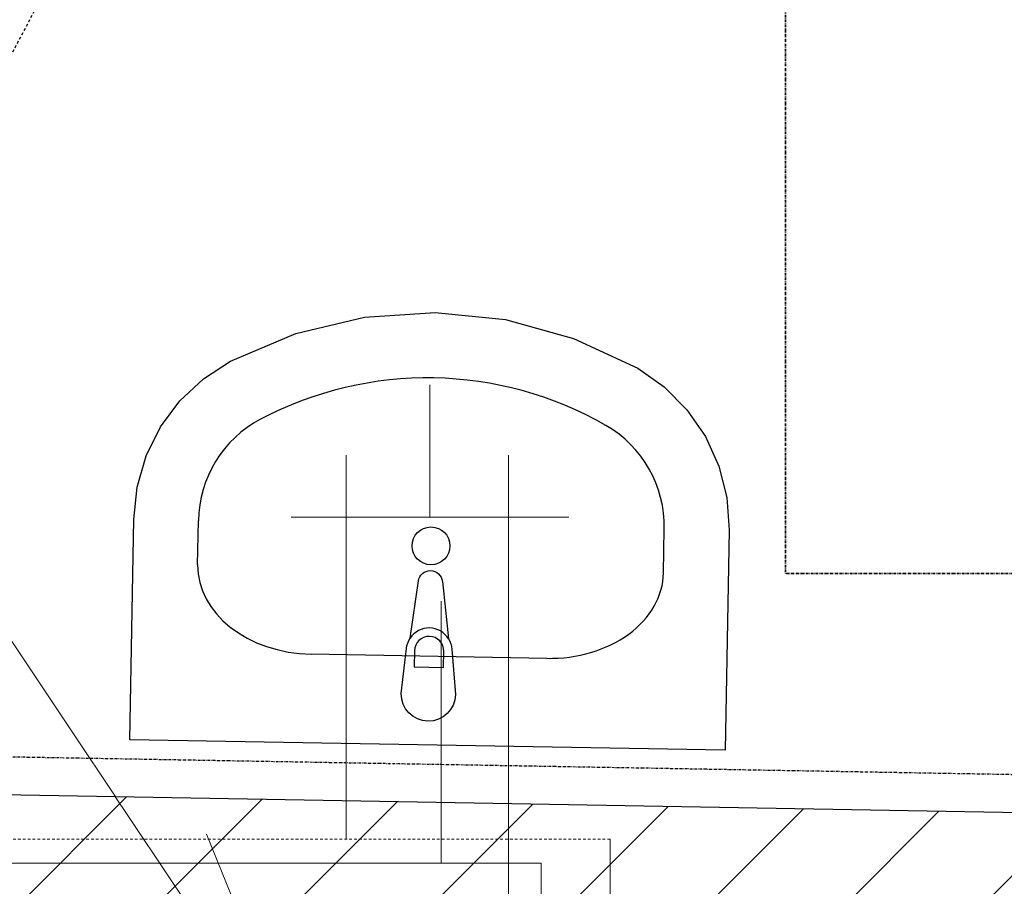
# Model space of a CAD drawing. Header units: millimetres. Extents: x -25972 to 4516, y -2839 to 20217.
# Tile 31 of 114: x -19653 to -18744, y 5309 to 6111. Entities that reach past the tile are written whole.
import ezdxf

# ---------------------------------------------------------------- set-up
doc = ezdxf.new("R2010")
doc.units = ezdxf.units.MM
doc.header["$MEASUREMENT"] = 0
for name, pattern in [('Wipeout_Contour', [1000, 0, -1000]), ('Čerchovaná M', [4.5, 2.5, -0.85, 0.3, -0.85]), ('Čárkovaná M', [4.5, 2.5, -2])]:
    doc.linetypes.add(name, pattern=pattern)
for name, color, linetype in [('7._POHLED ZÁPADNÍ_1_Anotace - SP', 7, 'Continuous'), ('7._POHLED ZÁPADNÍ_1_Nové_Anotace - SP', 7, 'Continuous'), ('7._POHLED ZÁPADNÍ_1_Nové_Interiér - nábytek', 7, 'Continuous'), ('7._POHLED ZÁPADNÍ_1_Nové_Konstrukce - nosné', 7, 'Continuous'), ('7._POHLED ZÁPADNÍ_1_Nové_Kresby a obrázky', 7, 'Continuous'), ('7._POHLED ZÁPADNÍ_1_Nové_Výplně – Řezové', 7, 'Continuous'), ('7._POHLED ZÁPADNÍ_1_TZB - elektroinstalace', 7, 'Continuous'), ('7._POHLED ZÁPADNÍ_1_TZB - kanalizace', 7, 'Continuous'), ('7._POHLED ZÁPADNÍ_1_TZB - voda', 7, 'Continuous')]:
    doc.layers.add(name, color=color, linetype=linetype)
doc.styles.add('GENEROVANÝ_STYL_1', font='txt')

msp = doc.modelspace()

# ---------------------------------------------------------------- linework, layer by layer
at = {"layer": '7._POHLED ZÁPADNÍ_1_Nové_Interiér - nábytek', "color": 1, "linetype": 'Continuous', "lineweight": 25}
for p, q in [((-19488.95, 5606.76), (-19488.23, 5647.48)), ((-19058.58, 5599.18), (-19057.86, 5639.9)), ((-19166.28, 5520.22), (-19384.1, 5524.05)), ((-19288.7, 5527.16), (-19288.96, 5512.29)), ((-19261.77, 5511.81), (-19261.51, 5526.68)), ((-19288.96, 5512.29), (-19261.77, 5511.81))]:
    msp.add_line(p, q, dxfattribs=at)
at = {"layer": '7._POHLED ZÁPADNÍ_1_Nové_Interiér - nábytek', "color": 1, "linetype": 'Continuous', "lineweight": 25, "flags": 128}
msp.add_lwpolyline([(-19551.59, 5444.93), (-19548.01, 5648.53), (-19544.83, 5678.46), (-19536.44, 5707.33), (-19523.12, 5734.23), (-19505.28, 5758.3), (-19483.51, 5778.77), (-19458.49, 5794.98), (-19398.27, 5820.54), (-19334.73, 5835.69), (-19269.59, 5840.01), (-19204.65, 5833.4), (-19141.68, 5816.02), (-19082.4, 5788.36), (-19057.96, 5771.28), (-19036.92, 5750.05), (-19019.95, 5725.37), (-19007.58, 5698.02), (-19000.22, 5668.87), (-18998.09, 5638.85), (-19001.68, 5435.25)], close=True, dxfattribs=at)
msp.add_lwpolyline([(-19300.8, 5487.58), (-19296.06, 5529.46, -0.12102), (-19292.63, 5538.91), (-19285.07, 5591.72, -0.882566), (-19262.87, 5591.33), (-19257.17, 5538.29, -0.12102), (-19254.07, 5528.72), (-19250.81, 5486.7, -1)], format="xyb", close=True, dxfattribs=at)
at = {"layer": '7._POHLED ZÁPADNÍ_1_Nové_Interiér - nábytek', "color": 1, "linetype": 'Continuous', "lineweight": 25}
msp.add_circle((-19273.39, 5624.18), 17.5, dxfattribs=at)
for centre, radius, start, end in [((-19275.1, 5527.19), 21.09, 31.76222, 146.22017), ((-19275.1, 5526.92), 13.6, 358.99119, 178.99119)]:
    msp.add_arc(centre, radius, start, end, dxfattribs=at)
for centre, major_axis, ratio, start_param, end_param in [((-19276.63, 5440.09), (5.98, 339.34), 0.986413, 5.78621, 6.78016), ((-19381.98, 5645.61), (1.9, 107.72), 0.986413, 0.496975, 1.570796), ((-19164.12, 5641.77), (1.9, 107.72), 0.986413, 4.712389, 5.78621), ((-19382.55, 5604.89), (-106.38, 1.87), 0.759899, 0, 1.570796), ((-19164.98, 5601.06), (-106.38, 1.87), 0.759899, 1.570796, 3.141593)]:
    msp.add_ellipse(centre, major_axis=major_axis, ratio=ratio, start_param=start_param, end_param=end_param, dxfattribs=at)
at = {"layer": '7._POHLED ZÁPADNÍ_1_TZB - elektroinstalace', "color": 92, "linetype": 'Čerchovaná M', "lineweight": 35, "true_color": 0x00d700, "flags": 128}
msp.add_lwpolyline([(-18411.62, 5598.6), (-18945.97, 5598.6), (-18945.97, 6098.6), (-18945.97, 6598.6)], dxfattribs=at)
at = {"layer": '7._POHLED ZÁPADNÍ_1_TZB - voda', "color": 142, "linetype": 'Continuous', "lineweight": 20, "true_color": 0x0080c0}
for p, q in [((-19274.32, 5650.64), (-19274.32, 5773.13)), ((-19402.49, 5650.64), (-19146.14, 5650.64))]:
    msp.add_line(p, q, dxfattribs=at)

# ---------------------------------------------------------------- texts
at = {"layer": '7._POHLED ZÁPADNÍ_1_Anotace - SP', "color": 1, "linetype": 'Continuous', "lineweight": 25, "insert": (-19863.81, 5962.25), "char_height": 150, "attachment_point": 4, "rotation": 62.17962, "style": 'GENEROVANÝ_STYL_1'}
msp.add_mtext('\\A1;{\\pql;\\fArial|b0|i0|c238|p38;PODHLED\\fArial|b0|i0|c238|p38;+2800}', dxfattribs=at)

# ---------------------------------------------------------------- wipeouts: each hides what was drawn before it
at = {"color": 254, "linetype": 'Wipeout_Contour', "lineweight": 0, "ltscale": 79168.693331}
msp.add_wipeout([(-20020.83, 5285.25), (-18102.23, 5251.47), (-18100.21, 5366.45), (-20018.82, 5400.23)], dxfattribs=at).dxf.layer = '7._POHLED ZÁPADNÍ_1_Nové_Výplně – Řezové'

# ---------------------------------------------------------------- next in the draw order: hatches: boundary and pattern name
at = {"layer": '7._POHLED ZÁPADNÍ_1_Nové_Výplně – Řezové', "linetype": 'Continuous', "lineweight": 20, "true_color": 0xffaaaa}
h = msp.add_hatch(dxfattribs=at)
h.set_pattern_fill('Zdivo___lehčené_tvárnice_7A', color=21, style=0, pattern_type=2)
h.set_pattern_definition([(45, (0, 0), (-63.6396, 63.6396), [])])
h.paths.add_polyline_path([(-20020.83, 5285.25), (-18102.23, 5251.47), (-18100.21, 5366.45), (-20018.82, 5400.23)])

# ---------------------------------------------------------------- next in the draw order: linework, layer by layer
at = {"layer": '7._POHLED ZÁPADNÍ_1_Nové_Anotace - SP', "color": 1, "linetype": 'Čárkovaná M', "lineweight": 25}
msp.add_line((-20018.82, 5400.23), (-17950.99, 9318.84), dxfattribs=at)
at = {"layer": '7._POHLED ZÁPADNÍ_1_Nové_Konstrukce - nosné', "color": 1, "linetype": 'Continuous', "lineweight": 25, "flags": 128}
msp.add_lwpolyline([(-18100.21, 5366.45), (-20018.82, 5400.23)], dxfattribs=at)
at = {"layer": '7._POHLED ZÁPADNÍ_1_Nové_Kresby a obrázky', "color": 1, "linetype": 'Čerchovaná M', "lineweight": 25, "flags": 128}
msp.add_lwpolyline([(-18019.56, 5400.03), (-19983.16, 5434.61), (-19942.14, 7568.32)], dxfattribs=at)
at = {"layer": '7._POHLED ZÁPADNÍ_1_TZB - kanalizace', "color": 21, "linetype": 'Continuous', "lineweight": 13, "true_color": 0xff9955}
for p, q in [((-20018.14, 6071.53), (-19385.88, 5123.97)), ((-19263.89, 5573), (-19263.89, 5330.84)), ((-19385.88, 5123.97), (-19480.87, 5357.53)), ((-20045.72, 5330.84), (-19171.51, 5330.84)), ((-19171.51, 5330.84), (-19171.51, 5045.83))]:
    msp.add_line(p, q, dxfattribs=at)
at = {"layer": '7._POHLED ZÁPADNÍ_1_TZB - voda', "color": 142, "linetype": 'Continuous', "lineweight": 20, "true_color": 0x0080c0}
for p, q in [((-19351.76, 5708), (-19351.76, 5352.92)), ((-19201.76, 5708), (-19201.76, 5289.03)), ((-19107.9, 4966.68), (-19107.9, 5352.92))]:
    msp.add_line(p, q, dxfattribs=at)
at = {"layer": '7._POHLED ZÁPADNÍ_1_TZB - voda', "color": 142, "linetype": 'Čárkovaná M', "lineweight": 20, "true_color": 0x0080c0}
msp.add_line((-19107.9, 5352.92), (-20064.76, 5352.92), dxfattribs=at)

doc.saveas('drawing.dxf')
